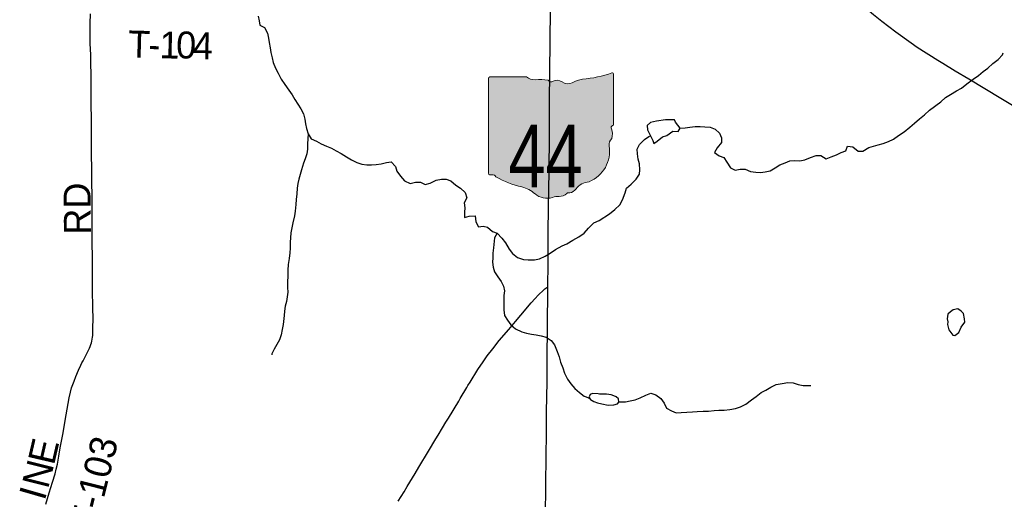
# Model space of a CAD drawing. Header units: feet. Extents: x 2113747 to 2516209, y 960708 to 1356798.
# Tile 91 of 206: x 2309247 to 2320205, y 1121601 to 1126942. Entities that reach past the tile are written whole.
import ezdxf

# ---------------------------------------------------------------- set-up
doc = ezdxf.new("R2010")
doc.units = ezdxf.units.FT
doc.header["$LTSCALE"] = 50
doc.header["$MEASUREMENT"] = 0
for name, color, linetype in [('0_Xref', 7, 'Continuous'), ('GM_X_County_Road', 3, 'Continuous'), ('GM_X_Minor_Lake', 5, 'Continuous'), ('GM_X_Minor_River', 5, 'Continuous'), ('GM_X_State_Location', 251, 'Continuous'), ('GM_X_State_Route', 1, 'Continuous'), ('GM_X_State_Shield', 251, 'Continuous'), ('GM_X_Township_Road', 4, 'Continuous'), ('GM_X_Township_Road_Text', 4, 'Continuous')]:
    doc.layers.add(name, color=color, linetype=linetype)
doc.styles.add('Styledgn030', font='dgn030.shx')

# ---------------------------------------------------------------- blocks, each defined once
blk = doc.blocks.new('M1-H5_226')
at = {"layer": 'GM_X_State_Shield', "linetype": 'Continuous', "true_color": 0x1e0000}
h = blk.add_hatch(color=18, dxfattribs=at)
edge = h.paths.add_edge_path()
edge.add_line((711.5512748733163, 89.69038223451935), (711.5512748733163, 642.4292893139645))
edge.add_line((711.5512748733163, 642.4292893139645), (711.4519030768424, 642.5278091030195))
edge.add_arc((696.1098771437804, 644.7216615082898), 15.49808853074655, 351.8620861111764, 457.7380000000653)
edge.add_line((694.0231617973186, 660.0786262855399), (694.0231846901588, 660.0786317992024))
edge.add_arc((215.6435505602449, 2056.797888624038), 1476.371144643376, 275.84446944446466, 288.906452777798, ccw=False)
edge.add_line((365.980108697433, 588.1009573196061), (365.9801066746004, 588.1009594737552))
edge.add_arc((403.9586955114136, 293.5157865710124), 297.023226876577, 97.346180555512, 120.7688527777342)
edge.add_line((252.0087886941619, 548.7294678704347), (252.0087824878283, 548.7294645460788))
edge.add_arc((204.6127072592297, 651.1715615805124), 112.8750246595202, 233.8562055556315, 294.82819166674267, ccw=False)
edge.add_line((138.0374625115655, 560.0205441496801), (138.037465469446, 560.0205424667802))
edge.add_arc((83.506273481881, 483.6645863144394), 93.82900905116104, 54.4666833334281, 119.1411305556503)
edge.add_line((37.81506425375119, 565.6169892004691), (37.8150645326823, 565.6169886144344))
edge.add_arc((17.25471621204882, 605.7913352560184), 45.12987980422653, 219.7920611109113, 297.10236944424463, ccw=False)
edge.add_line((-17.42182925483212, 576.9080659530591), (-17.42182979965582, 576.9080661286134))
edge.add_arc((-110.2402786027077, 23.03722839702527), 561.5943102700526, 80.48669166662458, 94.98826944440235)
edge.add_line((-159.0719053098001, 582.5045121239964), (-159.0719000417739, 582.5044846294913))
edge.add_arc((-162.1074610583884, 738.908484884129), 156.4334552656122, 231.6195055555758, 271.1118833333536, ccw=False)
edge.add_line((-259.2340128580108, 616.2795369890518), (-259.2015184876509, 616.2440637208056))
edge.add_line((-259.2015184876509, 616.2440637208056), (-666.9041242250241, 616.2440637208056))
edge.add_line((-666.9041242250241, 616.2440637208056), (-666.9412597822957, 616.2795633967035))
edge.add_arc((-664.6604070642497, 600.3135952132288), 16.1280634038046, 98.1301027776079, 188.1301027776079)
edge.add_line((-680.6263752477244, 598.0327424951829), (-680.6072733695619, 598.0636480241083))
edge.add_line((-680.6072733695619, 598.0636480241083), (-680.6072733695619, -458.5712582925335))
edge.add_line((-680.6072733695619, -458.5712582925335), (-680.6263743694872, -458.6079740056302))
edge.add_arc((-664.5151342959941, -460.8841950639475), 16.27123962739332, 171.9583861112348, 258.3066138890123)
edge.add_line((-667.8128957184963, -476.8177448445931), (-667.8128982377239, -476.8177416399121))
edge.add_arc((-662.0481153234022, -352.7818432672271), 124.169790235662, 267.3389944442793, 280.6038555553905)
edge.add_line((-639.1987016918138, -474.8311820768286), (-639.1987019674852, -474.831181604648))
edge.add_arc((-636.6434350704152, -519.531103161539), 44.77289778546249, 29.74838055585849, 93.27174722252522, ccw=False)
edge.add_line((-597.7710303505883, -497.315151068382), (-597.7710260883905, -497.315154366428))
edge.add_arc((-71.36636178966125, 429.8114385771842), 1066.145201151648, 240.4129222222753, 257.1985000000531)
edge.add_line((-307.596447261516, -609.8331817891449), (-307.5964406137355, -609.8331830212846))
edge.add_arc((-389.2220105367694, -933.2680402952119), 333.5758393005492, 47.18415555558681, 75.83597222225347, ccw=False)
edge.add_line((-162.5091320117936, -688.5761702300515), (-162.5091265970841, -688.5761749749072))
edge.add_arc((-28.44017917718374, -524.7737584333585), 211.673603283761, 230.7003722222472, 286.291836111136)
edge.add_line((30.94060543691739, -727.9476660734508), (30.94060344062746, -727.9476635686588))
edge.add_arc((93.86574833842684, -890.0948709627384), 173.9289818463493, 85.69512222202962, 111.2099472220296, ccw=False)
edge.add_line((106.9214873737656, -716.6565868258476), (106.9214872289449, -716.6565896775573))
edge.add_arc((109.328603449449, -603.9020136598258), 112.7802669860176, 268.7770194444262, 315.5492722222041)
edge.add_line((189.8371287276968, -682.8815425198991), (189.8371289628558, -682.8815423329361))
edge.add_arc((211.3496800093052, -706.2366200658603), 31.75294487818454, 65.75173055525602, 132.6484222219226, ccw=False)
edge.add_line((224.3903386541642, -677.2850962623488), (224.3903387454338, -677.285096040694))
edge.add_arc((197.810206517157, -560.9801045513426), 119.3036230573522, 282.8731916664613, 323.2771111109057)
edge.add_line((293.436455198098, -632.3171569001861), (293.4364594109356, -632.3171512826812))
edge.add_arc((454.0505528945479, -755.2192038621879), 202.2419381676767, 94.40312222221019, 142.576749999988, ccw=False)
edge.add_line((438.5237596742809, -553.5741685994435), (438.5237560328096, -553.574169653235))
edge.add_arc((298.347410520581, -211.9398530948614), 369.2741719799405, 292.3088861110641, 368.9858388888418)
edge.add_line((663.0894711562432, -154.2627927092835), (663.0894695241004, -154.2627859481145))
edge.add_arc((767.0788936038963, -141.6241802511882), 104.7546403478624, 136.8064972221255, 186.9295944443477, ccw=False)
edge.add_line((690.707915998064, -69.92335421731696), (690.7079167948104, -69.92335321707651))
edge.add_arc((555.3839252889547, -20.75759949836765), 143.9786581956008, 340.0329638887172, 383.6495666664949)
edge.add_line((687.2706862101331, 36.99823405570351), (687.2706862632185, 36.99823372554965))
edge.add_arc((707.9709234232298, 49.11239851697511), 23.98442842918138, 107.943983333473, 210.3369666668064, ccw=False)
edge.add_line((700.5816322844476, 71.93018069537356), (700.5816327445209, 71.93017908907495))
edge.add_arc((695.0167986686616, 87.5547599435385), 16.58598520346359, 289.6038111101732, 367.7341305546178)
edge.add_line((711.4519046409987, 89.78684346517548), (711.4156001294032, 89.82605697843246))
edge.add_line((711.4156001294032, 89.82605697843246), (711.5512748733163, 89.69038223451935))
at = {"layer": 'GM_X_State_Shield', "color": 7, "linetype": 'Continuous', "lineweight": 13, "flags": 128}
blk.add_lwpolyline([(711.5512748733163, 89.69038223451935), (711.5512748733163, 642.4292893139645), (711.4519030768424, 642.5278091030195, 0.4979057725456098), (694.0231617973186, 660.0786262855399), (694.0231846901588, 660.0786317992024, -0.05705544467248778), (365.980108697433, 588.1009573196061), (365.9801066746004, 588.1009594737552, 0.1025580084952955), (252.0087886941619, 548.7294678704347), (252.0087824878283, 548.7294645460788, -0.272499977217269), (138.0374625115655, 560.0205441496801), (138.037465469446, 560.0205424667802, 0.2899328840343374), (37.81506425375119, 565.6169892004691), (37.8150645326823, 565.6169886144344, -0.3507354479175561), (-17.42182925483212, 576.9080659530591), (-17.42182979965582, 576.9080661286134, 0.06335965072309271), (-159.0719053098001, 582.5045121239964), (-159.0719000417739, 582.5044846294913, -0.1740440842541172), (-259.2340128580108, 616.2795369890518), (-259.2015184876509, 616.2440637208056), (-666.9041242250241, 616.2440637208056), (-666.9412597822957, 616.2795633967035, 0.414213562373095), (-680.6263752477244, 598.0327424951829), (-680.6072733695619, 598.0636480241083), (-680.6072733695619, -458.5712582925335), (-680.6263743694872, -458.6079740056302, 0.3956667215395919), (-667.8128957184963, -476.8177448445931), (-667.8128982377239, -476.8177416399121, 0.05794359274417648), (-639.1987016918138, -474.8311820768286), (-639.1987019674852, -474.831181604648, -0.2844960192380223), (-597.7710303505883, -497.315151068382), (-597.7710260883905, -497.315154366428, 0.0733721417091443), (-307.596447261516, -609.8331817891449), (-307.5964406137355, -609.8331830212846, -0.1256725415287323), (-162.5091320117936, -688.5761702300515), (-162.5091265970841, -688.5761749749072, 0.2474354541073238), (30.94060543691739, -727.9476660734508), (30.94060344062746, -727.9476635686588, -0.1117916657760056), (106.9214873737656, -716.6565868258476), (106.9214872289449, -716.6565896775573, 0.2069637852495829), (189.8371287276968, -682.8815425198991), (189.8371289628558, -682.8815423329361, -0.3004743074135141), (224.3903386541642, -677.2850962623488), (224.3903387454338, -677.285096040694, 0.1781447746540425), (293.436455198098, -632.3171569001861), (293.4364594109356, -632.3171512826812, -0.213348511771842), (438.5237596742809, -553.5741685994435), (438.5237560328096, -553.574169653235, 0.3476349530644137), (663.0894711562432, -154.2627927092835), (663.0894695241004, -154.2627859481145, -0.2222582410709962), (690.707915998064, -69.92335421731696), (690.7079167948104, -69.92335321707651, 0.1926447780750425), (687.2706862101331, 36.99823405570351), (687.2706862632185, 36.99823372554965, -0.4790820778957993), (700.5816322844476, 71.93018069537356), (700.5816327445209, 71.93017908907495, 0.354758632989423), (711.4519046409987, 89.78684346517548), (711.4156001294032, 89.82605697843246), (711.5512748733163, 89.69038223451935)], format="xyb", dxfattribs=at)
at = {"layer": 'GM_X_State_Shield', "color": 9, "linetype": 'Continuous', "lineweight": 13, "insert": (-45.27385014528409, -613.7718326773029), "char_height": 696.0951421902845, "attachment_point": 8, "line_spacing_factor": 0.8, "style": 'Styledgn030'}
blk.add_mtext('{\\Fdgn000|c0;\\W0.8;\\C9;44}', dxfattribs=at)
blk = doc.blocks.new('POR')
at = {"layer": 'GM_X_County_Road', "flags": 128}
for points in [[(2317764.754224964, 1128038.065441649), (2317945.823416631, 1127802.239141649), (2318143.132733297, 1127552.698958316), (2318178.959433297, 1127510.146549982), (2318216.229699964, 1127468.873666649), (2318261.76766663, 1127422.056174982), (2318283.125891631, 1127401.879049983), (2318320.100883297, 1127369.858116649), (2318436.406424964, 1127267.627349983), (2318748.38086663, 1126999.747308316), (2318842.343933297, 1126923.467933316), (2318996.641524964, 1126807.096774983), (2319166.68711663, 1126683.934291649), (2319236.240783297, 1126635.148299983), (2319466.456858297, 1126490.890058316), (2319519.836016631, 1126459.131591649), (2319659.271433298, 1126373.239374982), (2319811.108399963, 1126281.933783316), (2320165.602441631, 1126069.106124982), (2320438.567774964, 1125905.326924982), (2320826.755974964, 1125672.026866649), (2320986.893449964, 1125575.176666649), (2321132.693683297, 1125486.823824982), (2321246.637024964, 1125418.516874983)], [(2313460.59616663, 1121579.679408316), (2313524.998924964, 1121686.536149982), (2313560.563158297, 1121745.558341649), (2313647.045924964, 1121888.897949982), (2313689.434291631, 1121959.107783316), (2313796.258224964, 1122136.174358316), (2313879.263308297, 1122273.903741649), (2313904.755383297, 1122315.931216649), (2313952.885208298, 1122397.558349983), (2313990.51636663, 1122458.975549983), (2314019.715783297, 1122506.449208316), (2314132.773299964, 1122695.129933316), (2314149.735208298, 1122723.246674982), (2314223.521149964, 1122846.934091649), (2314235.98831663, 1122868.390741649), (2314259.085383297, 1122907.202999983), (2314345.404108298, 1123046.179099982), (2314403.376433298, 1123133.646116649), (2314450.522008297, 1123200.575116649), (2314510.594066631, 1123278.396483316), (2314584.740899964, 1123370.227008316), (2314688.874549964, 1123492.536474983), (2314766.499066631, 1123581.643908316), (2314823.027824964, 1123650.049283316), (2314938.086649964, 1123787.319349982), (2314984.674483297, 1123838.270691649), (2315017.942133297, 1123873.703691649), (2315080.770091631, 1123934.989658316), (2315091.137524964, 1123943.618249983), (2315103.539074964, 1123952.410883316), (2315114.923566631, 1123959.891183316), (2315126.012783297, 1123965.796683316)]]:
    blk.add_lwpolyline(points, dxfattribs=at)
at = {"layer": 'GM_X_Minor_Lake'}
for p, q in [((2316233.369999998, 1125717.1), (2316292.829999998, 1125595.51)), ((2319570.319999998, 1123611.09), (2319574.699999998, 1123579.06)), ((2315754.869999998, 1122773.13), (2315700.879999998, 1122772.45))]:
    blk.add_line(p, q, dxfattribs=at)
at = {"layer": 'GM_X_Minor_Lake', "flags": 128}
for points in [[(2316292.829999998, 1125595.51), (2316305.229999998, 1125561.56), (2316342.889999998, 1125590.12), (2316402.289999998, 1125638.99), (2316448.109999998, 1125653.6), (2316515.539999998, 1125700.58), (2316575.569999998, 1125697.31), (2316597.109999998, 1125735.69), (2316546.319999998, 1125801.24), (2316534.039999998, 1125825.15), (2316434.039999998, 1125825.9), (2316334.239999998, 1125810.62), (2316268.399999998, 1125797.76), (2316228.819999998, 1125763.16), (2316233.369999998, 1125717.1)], [(2319574.699999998, 1123579.06), (2319571.089999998, 1123546.93), (2319585.779999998, 1123488.96), (2319632.489999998, 1123429.38), (2319654.539999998, 1123425.64), (2319698.119999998, 1123460.29), (2319725.409999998, 1123518.78), (2319764.719999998, 1123575.43), (2319762.289999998, 1123611.5), (2319751.589999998, 1123669.52), (2319723.279999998, 1123695.23), (2319688.949999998, 1123722.87), (2319637.079999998, 1123712.19), (2319607.359999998, 1123689.76), (2319575.679999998, 1123663.3), (2319570.319999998, 1123611.09)], [(2315700.879999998, 1122772.45), (2315684.859999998, 1122774.26), (2315622.809999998, 1122779.49), (2315594.959999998, 1122767.11), (2315583.249999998, 1122742.9), (2315599.609999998, 1122713.03), (2315637.859999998, 1122691.45), (2315678.069999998, 1122673.9), (2315726.179999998, 1122664.48), (2315794.329999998, 1122651.3), (2315858.309999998, 1122652.09), (2315898.159999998, 1122664.63), (2315913.909999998, 1122684.88), (2315911.479999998, 1122720.94), (2315885.239999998, 1122740.67), (2315859.099999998, 1122752.38), (2315828.959999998, 1122764.03), (2315778.859999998, 1122773.43), (2315754.869999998, 1122773.13)]]:
    blk.add_lwpolyline(points, dxfattribs=at)
at = {"layer": 'GM_X_Minor_River', "flags": 128}
for points in [[(2311902.119999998, 1126981.23), (2311912.229999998, 1126929.14), (2311918.339999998, 1126879.05), (2311972.389999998, 1126853.12), (2312004.529999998, 1126791.06), (2312014.649999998, 1126736.98), (2312024.759999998, 1126686.9), (2312032.889999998, 1126626.79), (2312040.999999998, 1126576.7), (2312057.119999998, 1126516.61), (2312069.239999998, 1126464.54), (2312095.369999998, 1126402.47), (2312121.489999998, 1126346.41), (2312157.639999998, 1126280.35), (2312195.779999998, 1126218.31), (2312241.909999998, 1126158.29)], [(2316597.109999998, 1125735.69), (2316653.059999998, 1125738.4), (2316704.979999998, 1125745.07), (2316762.889999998, 1125751.81), (2316818.879999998, 1125752.51), (2316872.909999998, 1125749.18), (2316930.969999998, 1125743.89), (2316985.219999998, 1125722.51), (2317035.759999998, 1125677.02), (2317058.379999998, 1125625.15), (2317056.999999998, 1125573), (2317007.689999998, 1125516.23), (2316980.329999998, 1125463.74), (2317032.799999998, 1125424.29), (2317084.999999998, 1125406.89), (2317117.619999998, 1125355.15), (2317156.349999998, 1125293.47), (2317208.649999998, 1125268.05), (2317264.549999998, 1125276.78), (2317320.529999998, 1125277.48), (2317378.819999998, 1125252.14), (2317440.899999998, 1125244.9), (2317490.959999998, 1125239.51), (2317544.879999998, 1125246.2), (2317598.709999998, 1125258.91), (2317654.309999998, 1125291.69), (2317705.889999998, 1125326.43), (2317765.609999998, 1125349.24), (2317817.329999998, 1125371.94), (2317873.299999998, 1125374.66), (2317929.329999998, 1125371.34), (2317983.219999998, 1125380.04), (2318048.859999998, 1125408.94), (2318110.629999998, 1125427.76), (2318162.609999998, 1125428.42), (2318223.029999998, 1125393.08), (2318276.769999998, 1125413.8), (2318336.489999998, 1125436.61), (2318388.189999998, 1125461.32), (2318439.959999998, 1125480.02), (2318461.299999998, 1125534.44), (2318517.409999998, 1125525.11), (2318577.969999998, 1125477.75), (2318629.959999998, 1125478.39), (2318695.479999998, 1125517.32), (2318749.279999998, 1125534.04), (2318801.089999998, 1125548.72), (2318856.909999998, 1125563.46), (2318916.629999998, 1125586.27), (2318970.319999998, 1125611.01), (2319025.819999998, 1125651.82), (2319089.299999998, 1125694.72), (2319152.709999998, 1125743.65), (2319204.169999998, 1125788.42), (2319261.569999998, 1125837.27), (2319317.009999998, 1125884.09), (2319372.409999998, 1125932.91), (2319499.259999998, 1126026.76), (2319550.679999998, 1126075.54), (2319606.249999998, 1126110.32), (2319671.779999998, 1126149.25), (2319729.399999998, 1126180.05), (2319786.829999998, 1126226.9), (2319858.189999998, 1126279.94), (2319917.689999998, 1126320.79), (2319969.169999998, 1126363.55), (2320020.699999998, 1126402.3), (2320078.089999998, 1126453.15), (2320135.519999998, 1126500), (2320182.899999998, 1126550.73), (2320190.659999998, 1126570.89)], [(2312241.909999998, 1126158.29), (2312278.019999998, 1126106.26), (2312310.139999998, 1126054.23), (2312342.259999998, 1126000.19), (2312376.369999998, 1125948.16), (2312404.489999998, 1125894.11), (2312418.619999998, 1125834.02), (2312428.739999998, 1125781.93), (2312438.839999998, 1125731.85), (2312458.979999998, 1125669.77), (2312491.099999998, 1125615.74), (2312549.169999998, 1125587.8), (2312603.229999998, 1125559.87), (2312661.289999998, 1125533.94), (2312717.339999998, 1125510.02), (2312767.409999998, 1125482.07), (2312823.479999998, 1125452.13), (2312885.559999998, 1125414.19), (2312937.649999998, 1125380.24), (2312997.709999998, 1125352.31), (2313053.749999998, 1125334.39), (2313109.779999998, 1125324.5), (2313163.789999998, 1125324.62), (2313215.789999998, 1125328.74), (2313213.779999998, 1125328.73)], [(2312458.979999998, 1125669.77), (2312453.099999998, 1125613.65), (2312451.209999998, 1125559.53), (2312449.349999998, 1125499.4), (2312441.459999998, 1125447.28), (2312425.579999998, 1125393.15), (2312405.669999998, 1125342.99), (2312383.829999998, 1125270.8), (2312352.049999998, 1125166.53), (2312342.159999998, 1125116.4), (2312336.259999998, 1125066.29), (2312330.409999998, 1125002.15), (2312324.539999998, 1124940), (2312318.649999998, 1124883.88), (2312312.809999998, 1124809.72), (2312304.929999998, 1124757.6), (2312287.099999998, 1124679.4), (2312277.209999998, 1124625.27), (2312265.339999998, 1124569.13), (2312259.459999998, 1124513.01), (2312257.559999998, 1124462.9), (2312257.699999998, 1124398.77), (2312253.819999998, 1124344.65), (2312245.949999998, 1124284.52), (2312236.099999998, 1124216.36), (2312232.229999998, 1124154.23), (2312230.379999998, 1124082.08), (2312228.499999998, 1124025.97), (2312228.649999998, 1123959.83), (2312230.769999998, 1123907.73), (2312224.879999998, 1123855.61), (2312216.979999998, 1123805.49), (2312201.099999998, 1123751.36), (2312193.219999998, 1123697.23), (2312189.319999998, 1123647.13), (2312177.539999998, 1123546.9), (2312169.669999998, 1123490.77), (2312157.789999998, 1123432.63), (2312139.899999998, 1123378.48), (2312108.029999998, 1123324.31), (2312080.139999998, 1123272.14), (2312054.239999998, 1123221.98), (2312052.259999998, 1123211.96)], [(2313215.789999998, 1125328.74), (2313270.319999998, 1125335.03), (2313330.129999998, 1125349.81), (2313381.999999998, 1125360.49), (2313430.639999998, 1125306.95), (2313445.259999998, 1125254.99), (2313485.929999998, 1125199.35), (2313528.569999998, 1125145.73), (2313592.909999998, 1125116.46), (2313652.699999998, 1125133.25), (2313706.709999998, 1125131.92), (2313760.999999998, 1125106.53), (2313814.809999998, 1125123.24), (2313880.419999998, 1125154.15), (2313942.289999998, 1125164.96), (2313994.269999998, 1125165.61), (2314046.469999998, 1125148.21), (2314101.059999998, 1125098.76), (2314153.439999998, 1125067.33), (2314206.039999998, 1125015.84), (2314224.739999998, 1124957.92), (2314193.429999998, 1124901.38), (2314202.069999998, 1124847.34), (2314196.679999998, 1124797.13), (2314197.349999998, 1124740.98), (2314249.169999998, 1124755.67), (2314315.149999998, 1124756.49), (2314323.939999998, 1124690.43), (2314352.609999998, 1124634.64), (2314404.499999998, 1124643.3), (2314454.629999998, 1124631.9), (2314507.229999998, 1124582.42), (2314561.449999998, 1124563.05), (2314614.079999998, 1124509.56), (2314652.719999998, 1124455.89), (2314693.529999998, 1124388.22), (2314732.149999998, 1124336.57), (2314788.669999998, 1124293.16), (2314852.909999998, 1124271.9), (2314904.969999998, 1124266.53), (2314974.929999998, 1124269.42), (2315032.789999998, 1124280.17), (2315096.459999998, 1124307.04), (2315152.039999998, 1124341.82), (2315211.539999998, 1124382.68), (2315283.029999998, 1124423.69), (2315336.789999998, 1124444.41), (2315402.249999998, 1124487.35), (2315469.799999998, 1124524.3), (2315527.329999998, 1124563.12), (2315576.639999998, 1124619.89), (2315635.919999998, 1124678.79), (2315695.569999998, 1124707.62), (2315810.669999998, 1124781.25), (2315870.109999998, 1124828.12), (2315927.489999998, 1124878.99), (2315954.779999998, 1124937.48), (2315983.859999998, 1125014.06), (2316001.249999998, 1125064.41), (2316052.699999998, 1125109.18), (2316106.009999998, 1125166), (2316143.349999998, 1125220.61), (2316146.739999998, 1125270.79), (2316145.979999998, 1125334.96), (2316129.359999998, 1125386.9), (2316120.629999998, 1125446.95), (2316120.009999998, 1125499.08), (2316143.349999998, 1125553.53), (2316198.709999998, 1125606.36), (2316250.289999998, 1125641.1), (2316266.129999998, 1125650.11)], [(2314561.449999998, 1124563.05), (2314532.059999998, 1124512.54), (2314521.409999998, 1124400.11), (2314512.119999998, 1124341.83), (2314510.719999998, 1124291.67), (2314507.329999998, 1124241.49), (2314517.969999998, 1124187.48), (2314532.589999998, 1124135.52), (2314569.259999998, 1124079.83), (2314603.909999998, 1124026.11), (2314630.519999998, 1123974.31), (2314641.149999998, 1123922.31), (2314635.759999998, 1123872.1), (2314634.479999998, 1123811.92), (2314633.079999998, 1123761.77), (2314635.689999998, 1123711.67), (2314642.429999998, 1123649.58), (2314677.079999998, 1123595.86), (2314713.699999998, 1123544.18), (2314764.209999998, 1123500.69), (2314834.599999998, 1123467.49), (2314888.789999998, 1123452.13), (2314942.909999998, 1123440.77), (2314994.999999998, 1123433.4), (2315051.129999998, 1123422.08), (2315105.279999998, 1123408.71), (2315161.729999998, 1123371.32), (2315198.339999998, 1123319.64), (2315229.209999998, 1123247.83), (2315249.929999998, 1123187.93), (2315264.629999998, 1123129.96), (2315291.419999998, 1123064.12), (2315310.129999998, 1123004.19), (2315344.919999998, 1122938.45), (2315379.539999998, 1122886.74), (2315424.149999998, 1122835.16), (2315476.699999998, 1122789.69), (2315529.169999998, 1122750.24), (2315581.399999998, 1122730.84), (2315594.949999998, 1122721.54)], [(2315913.769999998, 1122686.88), (2315987.859999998, 1122687.81), (2316039.729999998, 1122698.49), (2316095.599999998, 1122709.21), (2316153.309999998, 1122732), (2316216.929999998, 1122762.88), (2316272.699999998, 1122781.63), (2316324.879999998, 1122766.23), (2316383.369999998, 1122724.86), (2316418.009999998, 1122671.15), (2316444.659999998, 1122617.34), (2316499.039999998, 1122585.93), (2316551.289999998, 1122564.53), (2316609.239999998, 1122567.26), (2316671.179999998, 1122572.05), (2316735.139999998, 1122574.86), (2316787.099999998, 1122577.51), (2316853.039999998, 1122582.35), (2316913.039999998, 1122581.1), (2316976.929999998, 1122589.92), (2317028.869999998, 1122594.58), (2317088.849999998, 1122595.33), (2317150.759999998, 1122602.12), (2317214.619999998, 1122612.95), (2317268.389999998, 1122631.67), (2317328.009999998, 1122662.5), (2317391.439999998, 1122709.42), (2317442.989999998, 1122746.17), (2317500.439999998, 1122791), (2317552.119999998, 1122817.72), (2317605.729999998, 1122848.47), (2317667.349999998, 1122879.32), (2317731.209999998, 1122890.15), (2317797.079999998, 1122901), (2317853.109999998, 1122897.7), (2317909.339999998, 1122878.35), (2317967.439999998, 1122869.05), (2318039.449999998, 1122867.95), (2318051.439999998, 1122868.1)]]:
    blk.add_lwpolyline(points, dxfattribs=at)
at = {"layer": 'GM_X_State_Route', "flags": 128}
for points in [[(2315125.12553581, 1123897.113289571), (2315126.012783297, 1123965.796683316), (2315129.392041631, 1124227.213483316), (2315129.260808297, 1124568.190491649), (2315133.460274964, 1124853.524566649), (2315137.65974163, 1125250.603824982), (2315142.056058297, 1125654.113516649), (2315144.516683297, 1126031.376541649), (2315149.86444163, 1126696.992008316), (2315152.456299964, 1127061.656633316), (2315153.670208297, 1127235.048674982), (2315155.015349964, 1127422.056174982), (2315155.245008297, 1127440.396033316), (2315155.704324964, 1127472.154499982), (2315158.72269163, 1127684.391608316), (2315168.860466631, 1128186.490341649), (2315172.600616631, 1128426.056791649), (2315178.374883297, 1128866.410241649), (2315183.099283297, 1129206.993549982), (2315184.11634163, 1129515.326266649), (2315185.856716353, 1129752.887416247)], [(2315099.56926663, 1121449.069433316), (2315100.684749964, 1121721.542641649), (2315105.671616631, 1122121.443416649), (2315108.197858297, 1122295.229158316), (2315110.231974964, 1122449.297091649), (2315111.249033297, 1122577.151166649), (2315117.18734163, 1122908.580949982), (2315115.907816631, 1123003.495458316), (2315116.334324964, 1123098.705241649), (2315119.647966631, 1123594.078266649), (2315124.897299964, 1123879.445149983), (2315125.12553581, 1123897.113289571)]]:
    blk.add_lwpolyline(points, dxfattribs=at)
at = {"layer": 'GM_X_Township_Road', "flags": 128}
blk.add_lwpolyline([(2309539.212933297, 1121549.298891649), (2309576.155116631, 1121675.184466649), (2309611.456883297, 1121791.293158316), (2309639.639241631, 1121885.551499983), (2309653.714016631, 1121936.141949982), (2309666.443649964, 1121993.983041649), (2309682.45411663, 1122081.220399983), (2309698.464583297, 1122175.052233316), (2309728.877908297, 1122342.834049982), (2309753.090458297, 1122478.529316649), (2309786.423724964, 1122669.244158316), (2309797.480133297, 1122730.497316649), (2309811.554908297, 1122794.342333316), (2309824.415774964, 1122841.586333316), (2309830.419699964, 1122859.762149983), (2309836.686091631, 1122878.659749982), (2309851.64669163, 1122917.636049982), (2309872.972108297, 1122969.866916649), (2309902.073099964, 1123038.862841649), (2309927.302708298, 1123095.424408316), (2309938.884049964, 1123120.260316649), (2309951.876149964, 1123145.129033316), (2309982.092624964, 1123202.674849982), (2310013.06369163, 1123261.401766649), (2310023.562358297, 1123284.630066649), (2310031.403549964, 1123303.954174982), (2310038.851041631, 1123325.181166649), (2310044.789349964, 1123344.931783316), (2310049.776216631, 1123363.993424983), (2310053.385133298, 1123383.809658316), (2310057.190899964, 1123405.397541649), (2310059.126591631, 1123426.460491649), (2310061.127899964, 1123455.102166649), (2310062.013724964, 1123485.712341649), (2310063.030783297, 1123636.827524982), (2310062.013724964, 1123705.659408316), (2310058.503233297, 1123961.105091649), (2310056.403499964, 1124095.422408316), (2310055.812949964, 1124223.276483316), (2310055.484866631, 1124325.047933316), (2310054.533424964, 1124430.034599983), (2310054.500616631, 1124554.706266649), (2310053.877258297, 1124666.090558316), (2310053.942874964, 1124800.407874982), (2310053.188283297, 1124905.328924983), (2310051.84314163, 1125006.739483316), (2310050.16991663, 1125108.215658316), (2310049.152858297, 1125203.228591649), (2310045.773599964, 1125518.254208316), (2310044.592499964, 1125767.630349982), (2310044.362841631, 1125829.933374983), (2310043.772291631, 1126003.751924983), (2310043.706674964, 1126102.078499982), (2310042.853658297, 1126223.272483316), (2310041.574133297, 1126334.099033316), (2310040.163374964, 1126448.796966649), (2310037.243433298, 1126550.535608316), (2310032.584649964, 1126677.733516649), (2310032.617458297, 1126897.418116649), (2310034.290683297, 1127008.179049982)], dxfattribs=at)
at = {"color": 7, "linetype": 'Continuous', "lineweight": 0}
blk.add_blockref('M1-H5_226', (2315144.569289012, 1125689.851033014), dxfattribs=at)
at = {"layer": 'GM_X_State_Location', "insert": (2314892.539356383, 1125616.273082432), "char_height": 1, "attachment_point": 7, "rotation": 1e-05, "line_spacing_factor": 0.8, "style": 'Styledgn030'}
blk.add_mtext('{\\Fdgn000|c0;\\C256;44}', dxfattribs=at)
at = {"layer": 'GM_X_State_Location', "char_height": 1, "attachment_point": 5, "line_spacing_factor": 0.8, "style": 'Styledgn030'}
for s, insert in [('{\\Fdgn000|c0;\\C256;s}', (2315144.632094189, 1125689.851033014)), ('{\\Fdgn000|c0;\\C256;r}', (2315144.66017036, 1125689.851033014))]:
    blk.add_mtext(s, dxfattribs=dict(at, insert=insert))
at = {"layer": 'GM_X_Township_Road_Text', "char_height": 300.0000000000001, "attachment_point": 7, "line_spacing_factor": 0.8, "style": 'Styledgn030'}
for s, insert, rotation in [('{\\Fdgn000|c0;\\C256;T}', (2310451.424489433, 1126522.2934562), 358.478472), ('{\\Fdgn000|c0;\\C256;1}', (2310799.097901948, 1126513.059788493), 358.50432199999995), ('{\\Fdgn000|c0;\\C256;0}', (2310984.376884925, 1126508.236779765), 358.57773399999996), ('{\\Fdgn000|c0;\\C256;4}', (2311172.001248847, 1126503.594998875), 358.967983), ('{\\Fdgn000|c0;\\C256;-}', (2310675.832311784, 1126516.334092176), 358.488382), ('{\\Fdgn000|c0;\\C256;RD}', (2310039.064332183, 1124549.91185386), 90.481323), ('{\\Fdgn000|c0;\\C256;E}', (2309627.768748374, 1121973.010283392), 76.92012800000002), ('{\\Fdgn000|c0;\\C256;T-103}', (2310094.345774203, 1121235.685596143), 75.862709), ('{\\Fdgn000|c0;\\C256;N}', (2309561.259114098, 1121709.27172346), 75.83187900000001), ('{\\Fdgn000|c0;\\C256;I}', (2309523.512290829, 1121577.40975042), 73.931679)]:
    blk.add_mtext(s, dxfattribs=dict(at, insert=insert, rotation=rotation))

msp = doc.modelspace()

# ---------------------------------------------------------------- block references
at = {"layer": '0_Xref'}
msp.add_blockref('POR', (0, 0), dxfattribs=at)

doc.saveas('drawing.dxf')
